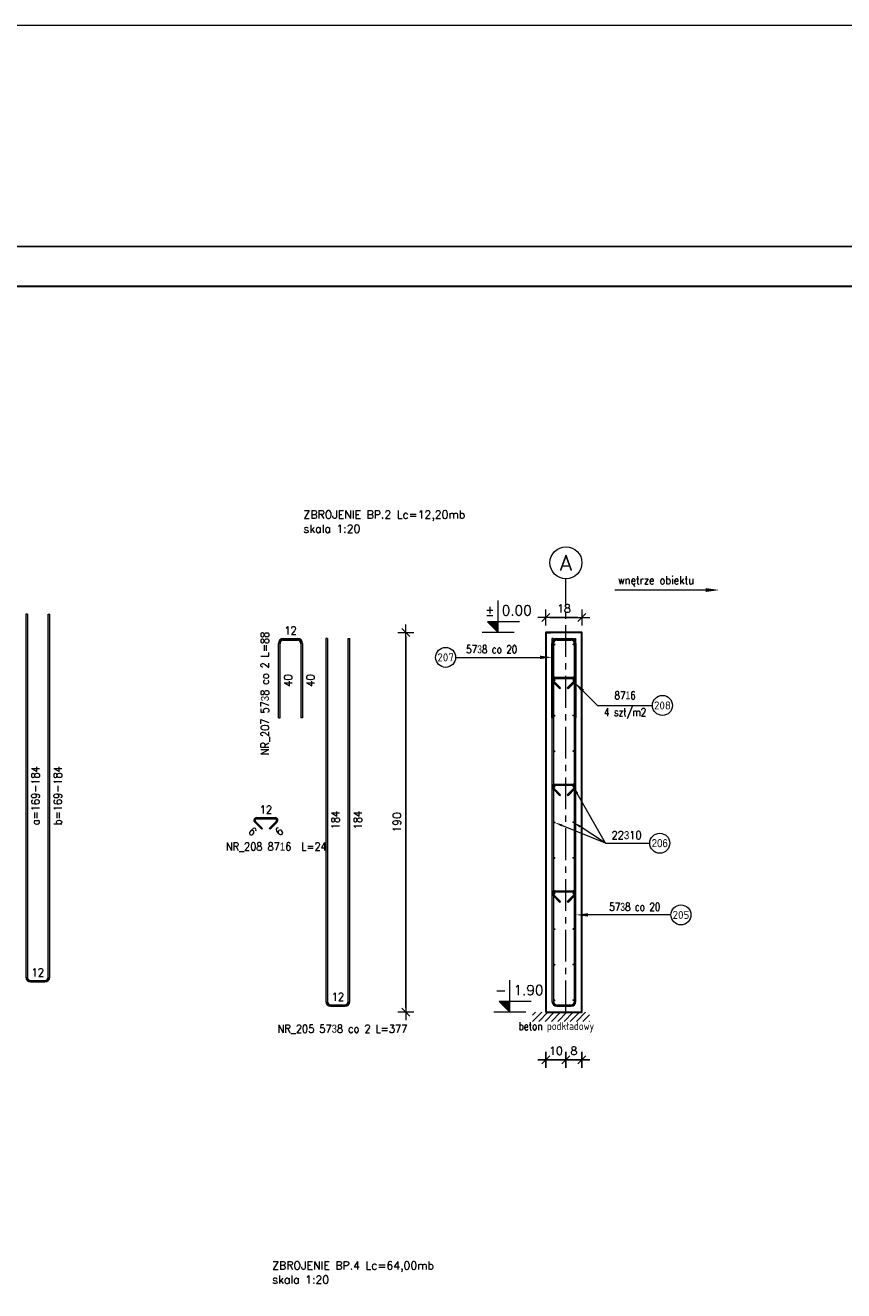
# Model space of a CAD drawing. Extents: x 252417 to 269709, y -146608 to -133214.
# Tile 13 of 14: x 261522 to 265616, y -139952 to -133621. Entities that reach past the tile are written whole.
import ezdxf
from ezdxf.enums import TextEntityAlignment as Align

# ---------------------------------------------------------------- set-up
doc = ezdxf.new("R2010")
doc.units = 0
doc.header["$LTSCALE"] = 5
doc.header["$MEASUREMENT"] = 0
doc.linetypes.add('CENTER', pattern=[50.8, 31.75, -6.35, 6.35, -6.35])
doc.layers.add('_FORMATKA', color=8, linetype='Continuous', lineweight=15, plot=False)
for name, color, linetype, lineweight in [('_RAMKA', 7, 'Continuous', 35), ('AutoCAD_Structural_Detailing_deskowanie', 2, 'Continuous', 30), ('AutoCAD_Structural_Detailing_kształt pręta', 7, 'Continuous', 13), ('AutoCAD_Structural_Detailing_opis kształtu pręta', 7, 'Continuous', 13), ('AutoCAD_Structural_Detailing_opis rozkładu', 7, 'Continuous', 13), ('AutoCAD_Structural_Detailing_pręt wyrzucony', 7, 'Continuous', 13), ('AutoCAD_Structural_Detailing_symbole graficzne', 7, 'Continuous', 13), ('Opisy', 3, 'Continuous', 9), ('PS_DIM', 4, 'Continuous', 13), ('PS_POS', 1, 'Continuous', 15)]:
    doc.layers.add(name, color=color, linetype=linetype, lineweight=lineweight)
doc.layers.add('PS_KOTE', color=4, linetype='Continuous')
doc.styles.add('marta', font='simplex.shx', dxfattribs={"width": 0.8})
doc.styles.add('marta_B', font='isocpeur.ttf')
doc.styles.add('r-gil', font='GIL_____.TTF', dxfattribs={"width": 0.9})
doc.styles.add('r-simplex', font='simplex.shx', dxfattribs={"width": 0.9})
doc.styles.add('simplex', font='simplex.shx', dxfattribs={"width": 0.9})
doc.styles.add('SIMPLEX 0.8', font='simplex.shx', dxfattribs={"width": 0.8, "height": 40})
doc.styles.add('styl2M', font='simplex.shx')
doc.styles.add('style1', font='simplex.shx')
doc.dimstyles.new('1_10_PRZ', dxfattribs={"dimtxt": 2, "dimasz": 1, "dimexe": 2, "dimexo": 5, "dimgap": 1, "dimtad": 1, "dimdec": 0, "dimlfac": 10, "dimtxsty": 'simplex', "dimblk": 'dimznak', "dimcen": 2, "dimse1": 1, "dimse2": 1, "dimclrt": 3, "dimadec": 1, "dimazin": 0, "dimtfac": 1, "dimtdec": 0, "dimtix": 1, "dimtmove": 2, "dimatfit": 3, "dimldrblk": 'dim-grot', "dimfxl": 1, "dimarcsym": 0})
doc.dimstyles.new('RBCT DIM 20_M', dxfattribs={"dimtxt": 40, "dimasz": 20, "dimexe": 20, "dimexo": 150, "dimgap": 25, "dimtad": 1, "dimdec": 1, "dimlfac": 0.1, "dimzin": 9, "dimdsep": 46, "dimtxsty": 'styl2M', "dimblk": 'dimznak', "dimcen": 40, "dimse1": 1, "dimse2": 1, "dimclrd": 8, "dimclre": 8, "dimclrt": 4, "dimadec": 0, "dimazin": 0, "dimtfac": 1, "dimtdec": 1, "dimtix": 1, "dimtmove": 2, "dimatfit": 3, "dimldrblk": 'dimznak', "dimfxl": 5, "dimfxlon": 1, "dimarcsym": 0})

# ---------------------------------------------------------------- blocks, each defined once
blk = doc.blocks.new('dimznak')
at = {"color": 0}
for points in [[(0, 2), (0, -2)], [(-2, 0), (2, 0)]]:
    blk.add_lwpolyline(points, dxfattribs=at)
at = {"color": 3}
blk.add_lwpolyline([(1, 1), (-1, -1)], dxfattribs=at)
blk = doc.blocks.new('*D45')
at = {"layer": 'Defpoints', "color": 0, "transparency": 16777216}
for p in [(264306.5, -136584.1), (264126.5, -136659.5), (264306.5, -136659.5)]:
    blk.add_point(p, dxfattribs=at)
at = {"layer": 'PS_DIM', "color": 8, "lineweight": -2, "transparency": 16777216}
blk.add_line((264146.5, -136584.1), (264286.5, -136584.1), dxfattribs=at)
at = {"layer": 'PS_DIM', "color": 8, "lineweight": -2, "transparency": 16777216, "xscale": 20, "yscale": 20, "zscale": 20, "rotation": 180}
blk.add_blockref('dimznak', (264126.5, -136584.1), dxfattribs=at)
at = {"layer": 'PS_DIM', "color": 8, "lineweight": -2, "transparency": 16777216, "xscale": 20, "yscale": 20, "zscale": 20}
blk.add_blockref('dimznak', (264306.5, -136584.1), dxfattribs=at)
at = {"layer": 'PS_DIM', "color": 4, "transparency": 16777216, "insert": (264216.5, -136539.1), "char_height": 40, "attachment_point": 5, "style": 'styl2M'}
blk.add_mtext('18', dxfattribs=at)
blk = doc.blocks.new('*D46')
at = {"layer": 'Defpoints', "color": 0, "transparency": 16777216}
for p in [(264126.5, -136659.5), (263425.9, -138559.5), (264126.5, -138559.5)]:
    blk.add_point(p, dxfattribs=at)
at = {"layer": 'PS_DIM', "color": 8, "lineweight": -2, "transparency": 16777216}
blk.add_line((263425.9, -136679.5), (263425.9, -138539.5), dxfattribs=at)
at = {"layer": 'PS_DIM', "color": 8, "lineweight": -2, "transparency": 16777216, "xscale": 20, "yscale": 20, "zscale": 20}
for p, rotation in [((263425.9, -136659.5), 90), ((263425.9, -138559.5), 270)]:
    blk.add_blockref('dimznak', p, dxfattribs=dict(at, rotation=rotation))
at = {"layer": 'PS_DIM', "color": 4, "transparency": 16777216, "insert": (263380.9, -137609.5), "char_height": 40, "attachment_point": 5, "rotation": 90, "style": 'styl2M'}
blk.add_mtext('190', dxfattribs=at)
blk = doc.blocks.new('A$C5C101CB4')
at = {"layer": 'PS_DIM'}
blk.add_hatch(color=2, dxfattribs=at).paths.add_polyline_path([(914, 17), (794, 0), (794, 34)], flags=0)
at = {"layer": 'PS_DIM', "color": 2}
blk.add_line((794, 17), (0, 17), dxfattribs=at)
at = {"layer": 'PS_DIM', "color": 2, "insert": (25, 138), "char_height": 70, "attachment_point": 1, "style": 'simplex'}
blk.add_mtext_dynamic_manual_height_columns('wnętrze obiektu', width=2506.37, gutter_width=17.5, heights=[0], dxfattribs=at)
blk = doc.blocks.new('*D47')
at = {"color": 8, "lineweight": -2, "transparency": 16777216}
for p, q in [((264106.5, -138796.7), (264086.5, -138796.7)), ((264126.5, -138796.7), (264226.5, -138796.7)), ((264246.5, -138796.7), (264266.5, -138796.7))]:
    blk.add_line(p, q, dxfattribs=at)
at = {"layer": 'Defpoints', "color": 0, "transparency": 16777216}
for p in [(264126.5, -138559.5, 10443.6), (264226.5, -138559.5), (264226.5, -138796.7)]:
    blk.add_point(p, dxfattribs=at)
at = {"color": 8, "lineweight": -2, "transparency": 16777216, "xscale": 20, "yscale": 20, "zscale": 20}
blk.add_blockref('dimznak', (264126.5, -138796.7), dxfattribs=at)
at = {"color": 8, "lineweight": -2, "transparency": 16777216, "xscale": 20, "yscale": 20, "zscale": 20, "rotation": 180}
blk.add_blockref('dimznak', (264226.5, -138796.7), dxfattribs=at)
at = {"color": 4, "transparency": 16777216, "insert": (264176.5, -138751.7), "char_height": 40, "attachment_point": 5, "style": 'styl2M'}
blk.add_mtext('10', dxfattribs=at)
blk = doc.blocks.new('*D48')
at = {"color": 8, "lineweight": -2, "transparency": 16777216}
for p, q in [((264206.5, -138796.7), (264186.5, -138796.7)), ((264226.5, -138796.7), (264306.5, -138796.7)), ((264326.5, -138796.7), (264346.5, -138796.7))]:
    blk.add_line(p, q, dxfattribs=at)
at = {"layer": 'Defpoints', "color": 0, "transparency": 16777216}
for p in [(264226.5, -138559.5), (264306.5, -138559.5, 10443.6), (264306.5, -138796.7)]:
    blk.add_point(p, dxfattribs=at)
at = {"color": 8, "lineweight": -2, "transparency": 16777216, "xscale": 20, "yscale": 20, "zscale": 20}
blk.add_blockref('dimznak', (264226.5, -138796.7), dxfattribs=at)
at = {"color": 8, "lineweight": -2, "transparency": 16777216, "xscale": 20, "yscale": 20, "zscale": 20, "rotation": 180}
blk.add_blockref('dimznak', (264306.5, -138796.7), dxfattribs=at)
at = {"color": 4, "transparency": 16777216, "insert": (264266.5, -138751.7), "char_height": 40, "attachment_point": 5, "style": 'styl2M'}
blk.add_mtext('8', dxfattribs=at)
blk = doc.blocks.new('*D24')
at = {"color": 252, "lineweight": -2, "transparency": 16777216}
blk.add_line((-838, 649.33), (-3, 649.33), dxfattribs=at)
at = {"layer": 'Defpoints', "color": 0, "transparency": 16777216}
for p in [(0, 649.33), (-841, 594), (0, 594)]:
    blk.add_point(p, dxfattribs=at)
at = {"color": 252, "lineweight": -2, "transparency": 16777216, "xscale": 3, "yscale": 3, "zscale": 3, "rotation": 180}
blk.add_blockref('dimznak', (-841, 649.33), dxfattribs=at)
at = {"color": 252, "lineweight": -2, "transparency": 16777216, "xscale": 3, "yscale": 3, "zscale": 3}
blk.add_blockref('dimznak', (0, 649.33), dxfattribs=at)
at = {"color": 252, "transparency": 16777216, "insert": (-420.5, 659.83), "char_height": 15, "attachment_point": 5, "style": 'simplex'}
blk.add_mtext('841', dxfattribs=at)
blk = doc.blocks.new('dim-grot')
blk.add_hatch(color=256).paths.add_polyline_path([(0, 0), (-2, 0.5), (-2, -0.5)])
blk.add_lwpolyline([(0, 0), (-2, 0.5), (-2, -0.5), (0, 0)])
blk = doc.blocks.new('*U17')
at = {"layer": '_FORMATKA', "lineweight": -3}
blk.add_lwpolyline([(-841, 0), (0, 0), (0, 594), (-841, 594)], close=True, dxfattribs=at)
at = {"layer": '_RAMKA', "lineweight": -3, "const_width": 0.5}
blk.add_lwpolyline([(-811, 10), (-10, 10), (-10, 584), (-811, 584)], close=True, dxfattribs=at)
dim = blk.add_linear_dim(base=(0, 649.33), p1=(-841, 594), p2=(0, 594), dimstyle='1_10_PRZ', override={"dimscale": 3, "dimtxt": 5, "dimlfac": 1, "dimclrd": 252, "dimclrt": 252})
dim.commit()
dim.dimension.update_dxf_attribs({"geometry": '*D24', "text_midpoint": (-420.5, 659.83)})

msp = doc.modelspace()

# ---------------------------------------------------------------- hatches: boundary and pattern name
h = msp.add_hatch(color=1)
edge = h.paths.add_edge_path(flags=0)
edge.add_arc((264169.48, -136719.48), 5, 0, 360)
h = msp.add_hatch(color=1)
edge = h.paths.add_edge_path(flags=0)
edge.add_arc((264263.48, -136718.48), 5, 0, 360)
h = msp.add_hatch(color=1)
edge = h.paths.add_edge_path(flags=0)
edge.add_arc((264169.48, -136897.48), 5, 0, 360)
h = msp.add_hatch(color=1)
edge = h.paths.add_edge_path(flags=0)
edge.add_arc((264263.48, -136896.48), 5, 0, 360)
h = msp.add_hatch(color=1)
edge = h.paths.add_edge_path(flags=0)
edge.add_arc((264169.48, -137075.48), 5, 0, 360)
h = msp.add_hatch(color=1)
edge = h.paths.add_edge_path(flags=0)
edge.add_arc((264263.48, -137074.48), 5, 0, 360)
h = msp.add_hatch(color=1)
edge = h.paths.add_edge_path(flags=0)
edge.add_arc((264169.48, -137253.48), 5, 0, 360)
h = msp.add_hatch(color=1)
edge = h.paths.add_edge_path(flags=0)
edge.add_arc((264263.48, -137252.48), 5, 0, 360)
h = msp.add_hatch(color=1)
edge = h.paths.add_edge_path(flags=0)
edge.add_arc((264169.48, -137431.48), 5, 0, 360)
h = msp.add_hatch(color=1)
edge = h.paths.add_edge_path(flags=0)
edge.add_arc((264263.48, -137430.48), 5, 0, 360)
h = msp.add_hatch(color=1)
edge = h.paths.add_edge_path(flags=0)
edge.add_arc((264169.48, -137609.48), 5, 0, 360)
h = msp.add_hatch(color=1)
edge = h.paths.add_edge_path(flags=0)
edge.add_arc((264263.48, -137608.48), 5, 0, 360)
h = msp.add_hatch(color=1)
edge = h.paths.add_edge_path(flags=0)
edge.add_arc((264169.48, -137787.48), 5, 0, 360)
h = msp.add_hatch(color=1)
edge = h.paths.add_edge_path(flags=0)
edge.add_arc((264263.48, -137786.48), 5, 0, 360)
h = msp.add_hatch(color=1)
edge = h.paths.add_edge_path(flags=0)
edge.add_arc((264169.48, -137965.48), 5, 0, 360)
h = msp.add_hatch(color=1)
edge = h.paths.add_edge_path(flags=0)
edge.add_arc((264263.48, -137964.48), 5, 0, 360)
h = msp.add_hatch(color=1)
edge = h.paths.add_edge_path(flags=0)
edge.add_arc((264169.48, -138143.48), 5, 0, 360)
h = msp.add_hatch(color=1)
edge = h.paths.add_edge_path(flags=0)
edge.add_arc((264263.48, -138142.48), 5, 0, 360)
h = msp.add_hatch(color=1)
edge = h.paths.add_edge_path(flags=0)
edge.add_arc((264169.48, -138321.48), 5, 0, 360)
h = msp.add_hatch(color=1)
edge = h.paths.add_edge_path(flags=0)
edge.add_arc((264263.48, -138320.48), 5, 0, 360)
h = msp.add_hatch(color=1)
edge = h.paths.add_edge_path(flags=0)
edge.add_arc((264169.48, -138499.48), 5, 0, 360)
h = msp.add_hatch(color=1)
edge = h.paths.add_edge_path(flags=0)
edge.add_arc((264263.48, -138498.48), 5, 0, 360)
at = {"layer": 'AutoCAD_Structural_Detailing_kształt pręta'}
h = msp.add_hatch(color=161, dxfattribs=at)
edge = h.paths.add_edge_path(flags=0)
edge.add_line((264180.48, -136689.48), (264180.48, -136697.48))
edge.add_arc((264180.48, -136713.48), 16, 90, 180)
edge.add_line((264164.48, -136713.48), (264156.48, -136713.48))
edge.add_arc((264180.48, -136713.48), 24, 450, 540, ccw=False)
for points in [[(264156.48, -136689.48), (264164.48, -136689.48), (264164.48, -138505.48), (264156.48, -138505.48)], [(264180.48, -136697.48), (264180.48, -136689.48), (264252.48, -136689.48), (264252.48, -136697.48)], [(264276.48, -138505.48), (264268.48, -138505.48), (264268.48, -136689.48), (264276.48, -136689.48)], [(264164.48, -137085.48), (264156.48, -137085.48), (264156.48, -136713.48), (264164.48, -136713.48)], [(264268.48, -136713.48), (264276.48, -136713.48), (264276.48, -137085.48), (264268.48, -137085.48)], [(264169.98, -136888.56), (264169.98, -136882.56), (264262.98, -136882.56), (264262.98, -136888.56)], [(264200.04, -136936.72), (264195.79, -136940.96), (264160.44, -136905.6), (264164.68, -136901.36)], [(264268.29, -136901.36), (264272.53, -136905.6), (264237.17, -136940.96), (264232.93, -136936.72)], [(264200.04, -137471.53), (264195.79, -137475.78), (264160.44, -137440.42), (264164.68, -137436.18)], [(264169.98, -137423.37), (264169.98, -137417.37), (264262.98, -137417.37), (264262.98, -137423.37)], [(264268.29, -137436.18), (264272.53, -137440.42), (264237.17, -137475.78), (264232.93, -137471.53)], [(264169.98, -137956.89), (264169.98, -137950.89), (264262.98, -137950.89), (264262.98, -137956.89)], [(264200.04, -138005.05), (264195.79, -138009.29), (264160.44, -137973.94), (264164.68, -137969.7)], [(264268.29, -137969.7), (264272.53, -137973.94), (264237.17, -138009.29), (264232.93, -138005.05)], [(264180.48, -138529.48), (264180.48, -138521.48), (264252.48, -138521.48), (264252.48, -138529.48)]]:
    msp.add_hatch(color=161, dxfattribs=at).paths.add_polyline_path(points, flags=0)
h = msp.add_hatch(color=161, dxfattribs=at)
edge = h.paths.add_edge_path(flags=0)
edge.add_line((264276.48, -136713.48), (264268.48, -136713.48))
edge.add_arc((264252.48, -136713.48), 16, 0, 90)
edge.add_line((264252.48, -136697.48), (264252.48, -136689.48))
edge.add_arc((264252.48, -136713.48), 24, 360, 450, ccw=False)
h = msp.add_hatch(color=161, dxfattribs=at)
edge = h.paths.add_edge_path(flags=0)
edge.add_line((264169.98, -136882.56), (264169.98, -136888.56))
edge.add_arc((264169.98, -136896.06), 7.5, 90, 225)
edge.add_line((264164.68, -136901.36), (264160.44, -136905.6))
edge.add_arc((264169.98, -136896.06), 13.5, 450, 585, ccw=False)
h = msp.add_hatch(color=161, dxfattribs=at)
edge = h.paths.add_edge_path(flags=0)
edge.add_line((264272.53, -136905.6), (264268.29, -136901.36))
edge.add_arc((264262.98, -136896.06), 7.5, -45, 90)
edge.add_line((264262.98, -136888.56), (264262.98, -136882.56))
edge.add_arc((264262.98, -136896.06), 13.5, 315, 450, ccw=False)
h = msp.add_hatch(color=161, dxfattribs=at)
edge = h.paths.add_edge_path(flags=0)
edge.add_line((264169.98, -137417.37), (264169.98, -137423.37))
edge.add_arc((264169.98, -137430.87), 7.5, 90, 225)
edge.add_line((264164.68, -137436.18), (264160.44, -137440.42))
edge.add_arc((264169.98, -137430.87), 13.5, 450, 585, ccw=False)
h = msp.add_hatch(color=161, dxfattribs=at)
edge = h.paths.add_edge_path(flags=0)
edge.add_line((264272.53, -137440.42), (264268.29, -137436.18))
edge.add_arc((264262.98, -137430.87), 7.5, -45, 90)
edge.add_line((264262.98, -137423.37), (264262.98, -137417.37))
edge.add_arc((264262.98, -137430.87), 13.5, 315, 450, ccw=False)
h = msp.add_hatch(color=161, dxfattribs=at)
edge = h.paths.add_edge_path(flags=0)
edge.add_line((264169.98, -137950.89), (264169.98, -137956.89))
edge.add_arc((264169.98, -137964.39), 7.5, 90, 225)
edge.add_line((264164.68, -137969.7), (264160.44, -137973.94))
edge.add_arc((264169.98, -137964.39), 13.5, 450, 585, ccw=False)
h = msp.add_hatch(color=161, dxfattribs=at)
edge = h.paths.add_edge_path(flags=0)
edge.add_line((264272.53, -137973.94), (264268.29, -137969.7))
edge.add_arc((264262.98, -137964.39), 7.5, -45, 90)
edge.add_line((264262.98, -137956.89), (264262.98, -137950.89))
edge.add_arc((264262.98, -137964.39), 13.5, 315, 450, ccw=False)
h = msp.add_hatch(color=161, dxfattribs=at)
edge = h.paths.add_edge_path(flags=0)
edge.add_line((264156.48, -138505.48), (264164.48, -138505.48))
edge.add_arc((264180.48, -138505.48), 16, -180, -90)
edge.add_line((264180.48, -138521.48), (264180.48, -138529.48))
edge.add_arc((264180.48, -138505.48), 24, 540, 630, ccw=False)
h = msp.add_hatch(color=161, dxfattribs=at)
edge = h.paths.add_edge_path(flags=0)
edge.add_line((264252.48, -138529.48), (264252.48, -138521.48))
edge.add_arc((264252.48, -138505.48), 16, -90, 0)
edge.add_line((264268.48, -138505.48), (264276.48, -138505.48))
edge.add_arc((264252.48, -138505.48), 24, 270, 360, ccw=False)
at = {"layer": 'AutoCAD_Structural_Detailing_opis kształtu pręta'}
for points in [[(264156.48, -136783.51), (264096.48, -136774.96), (264096.48, -136792.06)], [(264269.05, -136909.08), (264305.43, -136957.56), (264317.52, -136945.46)], [(264276.48, -138072.05), (264336.48, -138080.61), (264336.48, -138063.5)]]:
    msp.add_hatch(color=8, dxfattribs=at).paths.add_polyline_path(points, flags=0)
at = {"layer": 'AutoCAD_Structural_Detailing_opis rozkładu'}
for points in [[(264263.48, -137430.48), (264278.33, -137468.06), (264288.24, -137462.41)], [(264169.48, -137609.48), (264204.37, -137629.85), (264208.68, -137619.29)], [(264263.48, -137608.48), (264293.89, -137635.09), (264300.11, -137625.53)]]:
    msp.add_hatch(color=8, dxfattribs=at).paths.add_polyline_path(points, flags=0)
at = {"layer": 'AutoCAD_Structural_Detailing_pręt wyrzucony'}
for points in [[(261524.6, -136567.6), (261532.6, -136567.6), (261532.6, -138383.6), (261524.6, -138383.6)], [(261644.3, -138383.6), (261636.3, -138383.6), (261636.3, -136567.6), (261644.3, -136567.6)], [(262812.45, -136697.48), (262812.45, -136689.48), (262884.45, -136689.48), (262884.45, -136697.48)], [(263025.52, -136689.48), (263033.52, -136689.48), (263033.52, -138505.48), (263025.52, -138505.48)], [(263145.52, -138505.48), (263137.52, -138505.48), (263137.52, -136689.48), (263145.52, -136689.48)], [(262796.45, -137085.48), (262788.45, -137085.48), (262788.45, -136713.48), (262796.45, -136713.48)], [(262900.45, -136713.48), (262908.45, -136713.48), (262908.45, -137085.48), (262900.45, -137085.48)], [(262709.26, -137639.63), (262705.02, -137643.87), (262669.67, -137608.52), (262673.91, -137604.27)], [(262679.21, -137591.47), (262679.21, -137585.47), (262772.21, -137585.47), (262772.21, -137591.47)], [(262777.51, -137604.27), (262781.76, -137608.52), (262746.4, -137643.87), (262742.16, -137639.63)], [(261548.6, -138407.6), (261548.6, -138399.6), (261620.3, -138399.6), (261620.3, -138407.6)], [(263049.52, -138529.48), (263049.52, -138521.48), (263121.52, -138521.48), (263121.52, -138529.48)]]:
    msp.add_hatch(color=6, dxfattribs=at).paths.add_polyline_path(points, flags=0)
h = msp.add_hatch(color=6, dxfattribs=at)
edge = h.paths.add_edge_path(flags=0)
edge.add_line((262812.45, -136689.48), (262812.45, -136697.48))
edge.add_arc((262812.45, -136713.48), 16, 90, 180)
edge.add_line((262796.45, -136713.48), (262788.45, -136713.48))
edge.add_arc((262812.45, -136713.48), 24, 450, 540, ccw=False)
h = msp.add_hatch(color=6, dxfattribs=at)
edge = h.paths.add_edge_path(flags=0)
edge.add_line((262908.45, -136713.48), (262900.45, -136713.48))
edge.add_arc((262884.45, -136713.48), 16, 0, 90)
edge.add_line((262884.45, -136697.48), (262884.45, -136689.48))
edge.add_arc((262884.45, -136713.48), 24, 360, 450, ccw=False)
h = msp.add_hatch(color=6, dxfattribs=at)
edge = h.paths.add_edge_path(flags=0)
edge.add_line((262679.21, -137585.47), (262679.21, -137591.47))
edge.add_arc((262679.21, -137598.97), 7.5, 90, 225)
edge.add_line((262673.91, -137604.27), (262669.67, -137608.52))
edge.add_arc((262679.21, -137598.97), 13.5, 450, 585, ccw=False)
h = msp.add_hatch(color=6, dxfattribs=at)
edge = h.paths.add_edge_path(flags=0)
edge.add_line((262781.76, -137608.52), (262777.51, -137604.27))
edge.add_arc((262772.21, -137598.97), 7.5, -45, 90)
edge.add_line((262772.21, -137591.47), (262772.21, -137585.47))
edge.add_arc((262772.21, -137598.97), 13.5, 315, 450, ccw=False)
h = msp.add_hatch(color=6, dxfattribs=at)
edge = h.paths.add_edge_path(flags=0)
edge.add_line((261524.6, -138383.6), (261532.6, -138383.6))
edge.add_arc((261548.6, -138383.6), 16, 180, 270)
edge.add_line((261548.6, -138399.6), (261548.6, -138407.6))
edge.add_arc((261548.6, -138383.6), 24, 180, 270, ccw=False)
h = msp.add_hatch(color=6, dxfattribs=at)
edge = h.paths.add_edge_path(flags=0)
edge.add_line((261620.3, -138407.6), (261620.3, -138399.6))
edge.add_arc((261620.3, -138383.6), 16, -90, 0)
edge.add_line((261636.3, -138383.6), (261644.3, -138383.6))
edge.add_arc((261620.3, -138383.6), 24, 270, 360, ccw=False)
h = msp.add_hatch(color=6, dxfattribs=at)
edge = h.paths.add_edge_path(flags=0)
edge.add_line((263025.52, -138505.48), (263033.52, -138505.48))
edge.add_arc((263049.52, -138505.48), 16, -180, -90)
edge.add_line((263049.52, -138521.48), (263049.52, -138529.48))
edge.add_arc((263049.52, -138505.48), 24, 540, 630, ccw=False)
h = msp.add_hatch(color=6, dxfattribs=at)
edge = h.paths.add_edge_path(flags=0)
edge.add_line((263121.52, -138529.48), (263121.52, -138521.48))
edge.add_arc((263121.52, -138505.48), 16, -90, 0)
edge.add_line((263137.52, -138505.48), (263145.52, -138505.48))
edge.add_arc((263121.52, -138505.48), 24, 270, 360, ccw=False)
at = {"layer": 'AutoCAD_Structural_Detailing_symbole graficzne'}
for points in [[(263834.24, -136606.15), (263887.58, -136659.48), (263887.58, -136606.15)], [(263893.12, -138506.15), (263946.46, -138559.48), (263946.46, -138506.15)]]:
    msp.add_hatch(color=1, dxfattribs=at).paths.add_polyline_path(points, flags=0)
at = {"layer": 'PS_POS'}
h = msp.add_hatch(dxfattribs=at)
h.set_pattern_fill('LINE', color=9, scale=7, angle=45)
h.set_pattern_definition([(45, (130937.103, -16917.158), (-15.7154482, 15.7154482), [])])
h.paths.add_polyline_path([(264059.4, -138559.48), (264344.35, -138559.48), (264344.35, -138604.77), (264059.4, -138604.77)])

# ---------------------------------------------------------------- linework, layer by layer
at = {"layer": 'AutoCAD_Structural_Detailing_deskowanie'}
msp.add_line((264126.48, -136659.48), (264151.48, -136659.48), dxfattribs=at)
msp.add_lwpolyline([(264126.48, -138559.48), (264306.48, -138559.48), (264306.48, -136659.48), (264126.48, -136659.48)], close=True, dxfattribs=at)
at = {"layer": 'AutoCAD_Structural_Detailing_kształt pręta', "color": 161}
for p, q in [((264156.48, -136689.48), (264156.48, -138505.48)), ((264164.48, -136689.48), (264156.48, -136689.48)), ((264164.48, -136689.48), (264164.48, -138505.48)), ((264180.48, -136689.48), (264252.48, -136689.48)), ((264268.48, -138505.48), (264268.48, -136689.48)), ((264268.48, -136689.48), (264276.48, -136689.48)), ((264276.48, -138505.48), (264276.48, -136689.48)), ((264156.48, -137085.48), (264156.48, -136713.48)), ((264164.48, -137085.48), (264164.48, -136713.48)), ((264180.48, -136697.48), (264252.48, -136697.48)), ((264268.48, -136713.48), (264268.48, -137085.48)), ((264276.48, -136713.48), (264276.48, -137085.48)), ((264169.98, -136882.56), (264262.98, -136882.56)), ((264195.79, -136940.96), (264160.44, -136905.6)), ((264200.04, -136936.72), (264164.68, -136901.36)), ((264169.98, -136888.56), (264262.98, -136888.56)), ((264195.79, -136940.96), (264200.04, -136936.72)), ((264268.29, -136901.36), (264232.93, -136936.72)), ((264237.17, -136940.96), (264232.93, -136936.72)), ((264272.53, -136905.6), (264237.17, -136940.96)), ((264156.48, -137085.48), (264164.48, -137085.48)), ((264276.48, -137085.48), (264268.48, -137085.48)), ((264195.79, -137475.78), (264160.44, -137440.42)), ((264200.04, -137471.53), (264164.68, -137436.18)), ((264169.98, -137417.37), (264262.98, -137417.37)), ((264169.98, -137423.37), (264262.98, -137423.37)), ((264268.29, -137436.18), (264232.93, -137471.53)), ((264272.53, -137440.42), (264237.17, -137475.78)), ((264195.79, -137475.78), (264200.04, -137471.53)), ((264237.17, -137475.78), (264232.93, -137471.53)), ((264169.98, -137950.89), (264262.98, -137950.89)), ((264169.98, -137956.89), (264262.98, -137956.89)), ((264195.79, -138009.29), (264160.44, -137973.94)), ((264200.04, -138005.05), (264164.68, -137969.7)), ((264195.79, -138009.29), (264200.04, -138005.05)), ((264268.29, -137969.7), (264232.93, -138005.05)), ((264237.17, -138009.29), (264232.93, -138005.05)), ((264272.53, -137973.94), (264237.17, -138009.29)), ((264180.48, -138521.48), (264252.48, -138521.48)), ((264180.48, -138529.48), (264252.48, -138529.48))]:
    msp.add_line(p, q, dxfattribs=at)
for centre, radius, start, end in [((264180.48, -136713.48), 24, 90, 180), ((264252.48, -136713.48), 24, 360, 90), ((264180.48, -136713.48), 16, 90, 180), ((264252.48, -136713.48), 16, 0, 90), ((264169.98, -136896.06), 13.5, 90, 225), ((264262.98, -136896.06), 13.5, 315, 90), ((264169.98, -136896.06), 7.5, 90, 225), ((264262.98, -136896.06), 7.5, 315, 90), ((264169.98, -137430.87), 13.5, 90, 225), ((264169.98, -137430.87), 7.5, 90, 225), ((264262.98, -137430.87), 13.5, 315, 90), ((264262.98, -137430.87), 7.5, 315, 90), ((264169.98, -137964.39), 13.5, 90, 225), ((264169.98, -137964.39), 7.5, 90, 225), ((264262.98, -137964.39), 13.5, 315, 90), ((264262.98, -137964.39), 7.5, 315, 90), ((264180.48, -138505.48), 24, 180, 270), ((264180.48, -138505.48), 16, 180, 270), ((264252.48, -138505.48), 16, 270, 360), ((264252.48, -138505.48), 24, 270, 0)]:
    msp.add_arc(centre, radius, start, end, dxfattribs=at)
at = {"layer": 'AutoCAD_Structural_Detailing_opis kształtu pręta', "color": 8}
for p, q in [((263674.6, -136783.51), (264096.48, -136783.51)), ((264384.11, -137024.14), (264311.48, -136951.51)), ((264384.11, -137024.14), (264384.11, -137024.14)), ((264384.11, -137024.14), (264659.17, -137024.14)), ((264751.77, -138072.05), (264336.48, -138072.05))]:
    msp.add_line(p, q, dxfattribs=at)
at = {"layer": 'AutoCAD_Structural_Detailing_opis kształtu pręta', "color": 8, "lineweight": 18}
for centre in [(263624.6, -136783.51), (264709.17, -137024.14), (264801.77, -138072.05)]:
    msp.add_circle(centre, 50, dxfattribs=at)
at = {"layer": 'AutoCAD_Structural_Detailing_opis rozkładu', "color": 8}
for q in [(264283.28, -137465.24), (264206.53, -137624.57), (264297, -137630.31), (264645.75, -137713.47, -10443.61)]:
    msp.add_line((264424.68, -137713.47, -10443.61), q, dxfattribs=at)
at = {"layer": 'AutoCAD_Structural_Detailing_opis rozkładu', "color": 8, "lineweight": 18}
msp.add_circle((264695.75, -137713.47, -10443.61), 50, dxfattribs=at)
at = {"layer": 'AutoCAD_Structural_Detailing_pręt wyrzucony', "color": 6}
for p, q in [((261524.6, -136567.6), (261524.6, -138383.6)), ((261532.6, -136567.6), (261524.6, -136567.6)), ((261532.6, -136567.6), (261532.6, -138383.6)), ((261636.3, -138383.6), (261636.3, -136567.6)), ((261636.3, -136567.6), (261644.3, -136567.6)), ((261644.3, -138383.6), (261644.3, -136567.6)), ((262812.45, -136689.48), (262884.45, -136689.48)), ((263025.52, -136689.48), (263025.52, -138505.48)), ((263033.52, -136689.48), (263025.52, -136689.48)), ((263033.52, -136689.48), (263033.52, -138505.48)), ((263137.52, -138505.48), (263137.52, -136689.48)), ((263137.52, -136689.48), (263145.52, -136689.48)), ((263145.52, -138505.48), (263145.52, -136689.48)), ((262788.45, -137085.48), (262788.45, -136713.48)), ((262796.45, -137085.48), (262796.45, -136713.48)), ((262812.45, -136697.48), (262884.45, -136697.48)), ((262900.45, -136713.48), (262900.45, -137085.48)), ((262908.45, -136713.48), (262908.45, -137085.48)), ((262788.45, -137085.48), (262796.45, -137085.48)), ((262908.45, -137085.48), (262900.45, -137085.48)), ((262705.02, -137643.87), (262669.67, -137608.52)), ((262709.26, -137639.63), (262673.91, -137604.27)), ((262679.21, -137585.47), (262772.21, -137585.47)), ((262679.21, -137591.47), (262772.21, -137591.47)), ((262705.02, -137643.87), (262709.26, -137639.63)), ((262777.51, -137604.27), (262742.16, -137639.63)), ((262746.4, -137643.87), (262742.16, -137639.63)), ((262781.76, -137608.52), (262746.4, -137643.87)), ((261548.6, -138399.6), (261620.3, -138399.6)), ((261548.6, -138407.6), (261620.3, -138407.6)), ((263049.52, -138521.48), (263121.52, -138521.48)), ((263049.52, -138529.48), (263121.52, -138529.48))]:
    msp.add_line(p, q, dxfattribs=at)
for centre, radius, start, end in [((262812.45, -136713.48), 24, 90, 180), ((262884.45, -136713.48), 24, 0, 90), ((262812.45, -136713.48), 16, 90, 180), ((262884.45, -136713.48), 16, 0, 90), ((262679.21, -137598.97), 13.5, 90, 225), ((262679.21, -137598.97), 7.5, 90, 225), ((262772.21, -137598.97), 13.5, 315, 90), ((262772.21, -137598.97), 7.5, 315, 90), ((261548.6, -138383.6), 24, 180, 270), ((261548.6, -138383.6), 16, 180, 270), ((261620.3, -138383.6), 16, 270, 0), ((261620.3, -138383.6), 24, 270, 360), ((263049.52, -138505.48), 24, 180, 270), ((263049.52, -138505.48), 16, 180, 270), ((263121.52, -138505.48), 16, 270, 360), ((263121.52, -138505.48), 24, 270, 0)]:
    msp.add_arc(centre, radius, start, end, dxfattribs=at)
at = {"layer": 'AutoCAD_Structural_Detailing_symbole graficzne', "color": 5, "linetype": 'CENTER'}
msp.add_line((264226.48, -138559.48, -10443.61), (264226.48, -136390.23, -10443.61), dxfattribs=at)
at = {"layer": 'AutoCAD_Structural_Detailing_symbole graficzne', "color": 1}
for p, q in [((263887.58, -136659.48), (263887.58, -136499.48)), ((263994.24, -136606.15), (263834.24, -136606.15)), ((263834.24, -136606.15), (263887.58, -136659.48)), ((263967.58, -136659.48), (263807.58, -136659.48)), ((263946.46, -138559.48), (263946.46, -138399.48)), ((264053.12, -138506.15), (263893.12, -138506.15)), ((263893.12, -138506.15), (263946.46, -138559.48)), ((264026.46, -138559.48), (263866.46, -138559.48))]:
    msp.add_line(p, q, dxfattribs=at)
at = {"layer": 'AutoCAD_Structural_Detailing_symbole graficzne', "color": 1, "linetype": 'Continuous', "lineweight": 18}
msp.add_circle((264226.48, -136310.23, -10443.61), 80, dxfattribs=at)

# ---------------------------------------------------------------- block references
at = {"layer": 'PS_DIM', "xscale": 20, "yscale": 20, "zscale": 20}
msp.add_blockref('*U17', (269357.33, -146607.61), dxfattribs=at)
at = {"layer": 'PS_KOTE', "xscale": 0.5714285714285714, "yscale": 0.5714285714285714, "zscale": 0.5714285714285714}
msp.add_blockref('A$C5C101CB4', (264471.8, -136456.29, -10443.61), dxfattribs=at)

# ---------------------------------------------------------------- texts
at = {"layer": 'AutoCAD_Structural_Detailing_opis kształtu pręta', "color": 3, "char_height": 40, "attachment_point": 5}
for s, insert, style in [('57\\Fdiam;3\\Fsimplex.shx;8 co 20 ', (263855.36, -136743.51), 'marta'), ('207', (263624.6, -136783.51), 'marta_B'), ('87\\Fdiam;1\\Fsimplex.shx;6  ', (264522.6, -136973.67), 'marta'), ('208', (264709.17, -137024.14), 'marta_B'), ('4 szt/m2', (264522.6, -137064.14), 'marta'), ('57\\Fdiam;3\\Fsimplex.shx;8 co 20 ', (264571.01, -138032.05), 'marta'), ('205', (264801.77, -138072.05), 'marta_B')]:
    msp.add_mtext(s, dxfattribs=dict(at, insert=insert, style=style))
at = {"layer": 'AutoCAD_Structural_Detailing_opis rozkładu', "color": 3, "char_height": 40, "attachment_point": 5}
for s, insert, style in [('22\\Fdiam;3\\Fsimplex.shx;10 ', (264529.75, -137673.47, -10443.61), 'r-simplex'), ('206', (264695.75, -137713.47, -10443.61), 'r-gil')]:
    msp.add_mtext(s, dxfattribs=dict(at, insert=insert, style=style))
at = {"layer": 'AutoCAD_Structural_Detailing_pręt wyrzucony', "color": 3, "char_height": 40, "attachment_point": 5, "style": 'r-simplex'}
for s, insert in [('12', (262848.45, -136649.48)), ('12', (262725.71, -137545.47)), ('NR_208 87\\Fdiam;1\\Fsimplex.shx;6  L=24', (262777.74, -137732.21)), ('12', (263085.52, -138481.48)), ('NR_205 57\\Fdiam;3\\Fsimplex.shx;8 co 2 L=377', (263108.59, -138643.51))]:
    msp.add_mtext(s, dxfattribs=dict(at, insert=insert))
for s, insert, rotation in [('NR_207 57\\Fdiam;3\\Fsimplex.shx;8 co 2 L=88', (262722.62, -136964.16), 90), ('40', (262836.45, -136899.48), 90), ('40', (262948.45, -136899.48), 90), ('184', (263073.52, -137597.48), 90), ('184', (263185.52, -137597.48), 90), ('6', (262659.06, -137654.48), 315), ('6', (262792.36, -137654.48), 45)]:
    msp.add_mtext(s, dxfattribs=dict(at, insert=insert, rotation=rotation))
at = {"layer": 'AutoCAD_Structural_Detailing_pręt wyrzucony', "color": 4, "char_height": 40, "attachment_point": 5, "rotation": 90, "style": 'r-simplex'}
for s, insert in [('a=169-184', (261572.6, -137475.6)), ('b=169-184', (261684.3, -137475.6))]:
    msp.add_mtext(s, dxfattribs=dict(at, insert=insert))
at = {"layer": 'AutoCAD_Structural_Detailing_pręt wyrzucony', "color": 4, "insert": (261584.45, -138359.6), "char_height": 40, "attachment_point": 5, "style": 'r-simplex'}
msp.add_mtext('12', dxfattribs=at)
at = {"layer": 'AutoCAD_Structural_Detailing_symbole graficzne', "color": 2, "style": 'style1'}
for s, height, p in [('ZBROJENIE BP.2 Lc=12,20mb', 40, (262913.66, -136101.21)), ('skala 1:20', 40, (262913.66, -136171.93)), ('0.00 ', 50, (263905.35, -136588.37)), ('1.90 ', 50, (263964.23, -138488.37)), ('ZBROJENIE BP.4 Lc=64,00mb', 40, (262757.36, -139858.44, 10443.61)), ('skala 1:20', 40, (262757.36, -139929.15, 10443.61))]:
    msp.add_text(s, height=height, dxfattribs=at).set_placement(p, align=Align.BOTTOM_LEFT)
for s, p in [('±', (263869.8, -136588.37)), ('-', (263928.68, -138488.37))]:
    msp.add_text(s, height=50, dxfattribs=at).set_placement(p, align=Align.BOTTOM_RIGHT)
at = {"layer": 'AutoCAD_Structural_Detailing_symbole graficzne', "color": 2, "insert": (264226.48, -136310.23, -10443.61), "char_height": 80, "attachment_point": 5, "style": 'marta_B'}
msp.add_mtext('A', dxfattribs=at)
at = {"layer": 'Opisy', "color": 2, "insert": (263989.61, -138608.49), "char_height": 40, "width": 2205.1166, "attachment_point": 1, "style": 'SIMPLEX 0.8'}
msp.add_mtext('beton podkładowy', dxfattribs=at)

# ---------------------------------------------------------------- dimensions: what is measured, and where the dimension line sits
for base, p1, p2, picture, middle in [((264226.48, -138796.71, -10443.61), (264126.48, -138559.48), (264226.48, -138559.48, -10443.61), '*D47', (264176.48, -138751.71, -10443.61)), ((264306.48, -138796.71, -10443.61), (264226.48, -138559.48, -10443.61), (264306.48, -138559.48), '*D48', (264266.48, -138751.71, -10443.61))]:
    dim = msp.add_linear_dim(base=base, p1=p1, p2=p2, dimstyle='RBCT DIM 20_M')
    dim.commit()
    dim.dimension.update_dxf_attribs({"geometry": picture, "text_midpoint": middle})
at = {"layer": 'PS_DIM'}
dim = msp.add_linear_dim(base=(264306.48, -136584.12), p1=(264126.48, -136659.48), p2=(264306.48, -136659.48), dimstyle='RBCT DIM 20_M', dxfattribs=at)
dim.commit()
dim.dimension.update_dxf_attribs({"geometry": '*D45', "text_midpoint": (264216.48, -136539.12)})
dim = msp.add_linear_dim(base=(263425.85, -138559.48), p1=(264126.48, -136659.48), p2=(264126.48, -138559.48), angle=90, dimstyle='RBCT DIM 20_M', dxfattribs=at)
dim.commit()
dim.dimension.update_dxf_attribs({"geometry": '*D46', "text_midpoint": (263380.85, -137609.48)})

doc.saveas('drawing.dxf')
